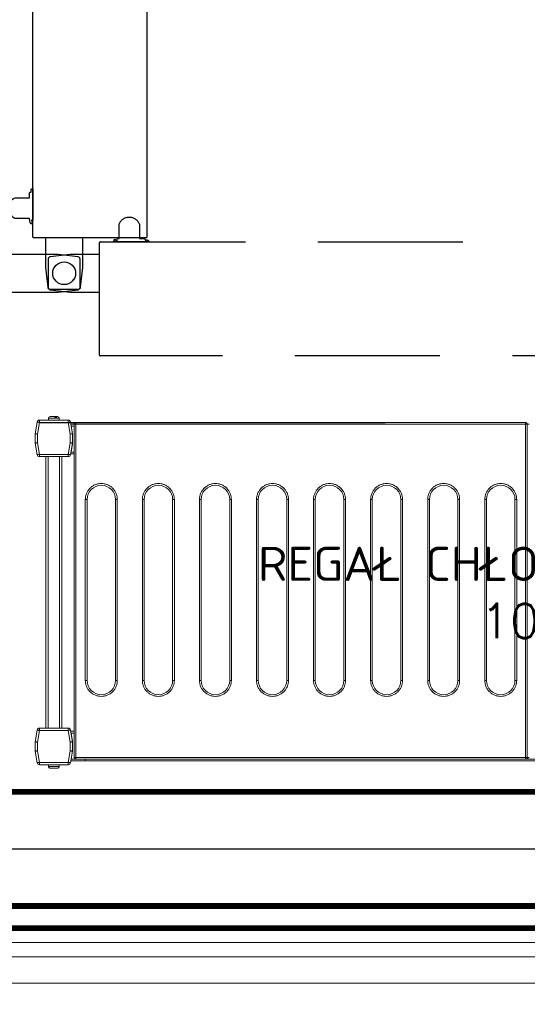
# Model space of a CAD drawing. Header units: metres. Extents: x 5541655 to 5588333, y 5589641 to 5627331.
# Tile 43 of 57: x 5585635 to 5585679, y 5626014 to 5626100. Entities that reach past the tile are written whole.
import ezdxf

# ---------------------------------------------------------------- set-up
doc = ezdxf.new("R2010")
doc.units = ezdxf.units.M
doc.header["$MEASUREMENT"] = 0
doc.linetypes.add('DASHED', pattern=[19.05, 12.7, -6.35])
doc.layers.get('0').update_dxf_attribs({"linetype": 'CONTINUOUS', "lineweight": 18})
for name, color, linetype in [('Budowlane - Sciany Wew', 7, 'CONTINUOUS'), ('Komory', 132, 'CONTINUOUS'), ('Ściany', 51, 'CONTINUOUS')]:
    doc.layers.add(name, color=color, linetype=linetype)
doc.layers.add('Regały', color=7, linetype='CONTINUOUS', true_color=0x00f000)
doc.styles.add('RomanS', font='romans.shx')
doc.linetypes.add('BATTING', pattern='A,0.0001,-0.1,[134,ltypeshp.shx,S=0.1,R=0,X=-0.1,Y=0],-0.2,[134,ltypeshp.shx,S=0.1,R=180,X=0.1,Y=0],-0.1', length=0.4001)
doc.linetypes.add('ZIGZAG', pattern='A,0.0001,-0.2,[131,ltypeshp.shx,S=0.2,R=0,X=-0.2,Y=0],-0.4,[131,ltypeshp.shx,S=0.2,R=180,X=0.2,Y=0],-0.2', length=0.8001)

# ---------------------------------------------------------------- blocks, each defined once
blk = doc.blocks.new('*U498')
at = {"const_width": 0.5}
blk.add_lwpolyline([(124.5, 290), (124.5, 300), (180, 300), (180, 0), (0, 0), (0, 300), (54.5, 300), (54.5, 290), (10, 290), (10, 10), (170, 10), (170, 290)], close=True, dxfattribs=at)
at = {"color": 253, "linetype": 'BATTING', "ltscale": 12, "true_color": 0xadadad}
blk.add_lwpolyline([(54.5, 295), (5, 295), (5, 5), (175, 5), (175, 295), (124.5, 295)], dxfattribs=at)
blk = doc.blocks.new('*U423')
at = {"lineweight": 15}
for p, q in [((1.726, 0), (1.819, 0)), ((0.182, -0.465), (0, -1.5)), ((0.182, -0.474), (0, -1.509)), ((0.379, -0.509), (0.2, -1.526)), ((2.904, -0.3), (0.379, -0.3)), ((0.379, -0.309), (0.379, -0.509)), ((2.904, -0.309), (0.379, -0.309)), ((2.904, -0.509), (0.379, -0.509)), ((1.167, -0.15), (1.167, -0.3)), ((2.117, -0.15), (1.167, -0.15)), ((1.876, -0.12), (1.765, -0.12)), ((2.117, -0.3), (2.117, -0.15)), ((2.904, -0.509), (2.904, -0.309)), ((3.083, -1.526), (2.904, -0.509)), ((3.283, -1.5), (3.101, -0.465)), ((3.283, -1.509), (3.101, -0.474)), ((3.433, -0.675), (3.138, -0.675)), ((3.433, -0.825), (3.164, -0.825)), ((3.433, -0.665), (3.433, -29.865)), ((3.583, -0.665), (3.433, -0.665)), ((42.983, -0.515), (3.583, -0.515)), ((3.583, -0.515), (3.583, -0.518)), ((3.583, -0.518), (3.583, -0.665)), ((42.983, -0.665), (3.583, -0.665)), ((3.583, -0.665), (3.583, -29.865)), ((42.983, -0.518), (42.983, -0.515)), ((42.983, -0.665), (42.983, -0.518)), ((43.133, -0.665), (42.983, -0.665)), ((42.983, -29.865), (42.983, -0.665)), ((43.133, -29.865), (43.133, -0.665)), ((43.283, -0.665), (43.133, -0.665)), ((0, -1.5), (0, -2.3)), ((0, -1.509), (0, -2.291)), ((0.2, -1.526), (0.2, -2.291)), ((3.083, -2.291), (3.083, -1.526)), ((3.283, -1.509), (3.283, -1.5)), ((3.283, -2.291), (3.283, -1.509)), ((0, -2.291), (0.2, -2.291)), ((0, -2.3), (0, -2.302)), ((0.003, -2.326), (0.182, -3.343)), ((0.2, -2.291), (0.379, -3.309)), ((2.904, -3.309), (3.083, -2.291)), ((3.083, -2.291), (3.283, -2.291)), ((3.101, -3.343), (3.28, -2.326)), ((3.283, -2.375), (3.151, -3.125)), ((3.283, -2.3), (3.283, -2.291)), ((3.283, -2.3), (3.283, -2.375)), ((3.283, -2.301), (3.283, -2.3)), ((0.379, -3.309), (2.904, -3.309)), ((0.379, -3.309), (0.379, -3.509)), ((2.904, -3.509), (2.904, -3.309)), ((3.433, -3.275), (3.125, -3.275)), ((3.433, -3.125), (3.151, -3.125)), ((0.379, -3.509), (2.904, -3.509)), ((0.942, -3.509), (0.942, -27.3)), ((1.142, -3.509), (1.142, -27.3)), ((2.142, -3.509), (2.142, -27.3)), ((2.342, -3.509), (2.342, -27.3)), ((0.182, -27.465), (0, -28.5)), ((0, -28.5), (0.182, -27.465)), ((0.379, -27.5), (0.2, -28.517)), ((0.379, -27.3), (0.379, -27.5)), ((2.904, -27.3), (0.379, -27.3)), ((2.904, -27.5), (0.379, -27.5)), ((2.904, -27.5), (2.904, -27.3)), ((3.083, -28.517), (2.904, -27.5)), ((3.283, -28.5), (3.101, -27.465)), ((3.433, -27.575), (3.125, -27.575)), ((3.151, -27.725), (3.283, -28.475)), ((3.433, -27.725), (3.151, -27.725)), ((0, -28.5), (0, -29.283)), ((0, -29.3), (0, -28.5)), ((0, -29.283), (0.2, -29.283)), ((0.182, -30.335), (0, -29.3)), ((0.003, -29.317), (0.182, -30.335)), ((0.2, -28.517), (0.2, -29.283)), ((0.2, -29.283), (0.379, -30.3)), ((2.904, -30.3), (3.083, -29.283)), ((3.083, -29.283), (3.083, -28.517)), ((3.083, -29.283), (3.283, -29.283)), ((3.101, -30.335), (3.28, -29.317)), ((3.283, -29.3), (3.28, -29.317)), ((3.283, -28.475), (3.283, -28.5)), ((3.283, -29.283), (3.283, -28.5)), ((3.283, -29.283), (3.283, -29.3)), ((4.383, -30.175), (3.129, -30.175)), ((4.383, -30.025), (3.155, -30.025)), ((3.433, -29.865), (3.583, -29.865)), ((3.583, -29.865), (42.983, -29.865)), ((3.583, -29.971), (3.583, -29.865)), ((3.583, -30.015), (3.583, -29.971)), ((3.583, -30.015), (42.983, -30.015)), ((4.383, -30.015), (4.383, -30.025)), ((101.583, -30.025), (4.383, -30.025)), ((4.383, -30.025), (4.383, -30.175)), ((101.583, -30.175), (4.383, -30.175)), ((42.983, -29.865), (42.983, -29.971)), ((42.983, -29.865), (43.133, -29.865)), ((42.983, -29.971), (42.983, -30.015)), ((43.133, -29.865), (43.283, -29.865)), ((0.379, -30.3), (2.904, -30.3)), ((0.379, -30.3), (0.379, -30.5)), ((0.379, -30.5), (2.904, -30.5)), ((1.167, -30.5), (1.167, -30.65)), ((1.167, -30.65), (2.117, -30.65)), ((1.17, -30.68), (1.173, -30.68)), ((2.11, -30.68), (2.114, -30.68)), ((2.117, -30.65), (2.117, -30.5)), ((2.904, -30.5), (2.904, -30.3))]:
    blk.add_line(p, q, dxfattribs=at)
blk.add_line((0.379, -0.509), (30.666, -0.509))
at = {"color": 253, "lineweight": 15, "true_color": 0xa6a6a6}
for p, q in [((4.403, -23.115), (4.403, -7.265)), ((4.403, -7.265), (4.553, -7.265)), ((4.553, -23.115), (4.553, -7.265)), ((7.053, -7.265), (7.053, -23.115)), ((7.053, -7.265), (7.203, -7.265)), ((7.203, -7.265), (7.203, -23.115)), ((9.403, -23.115), (9.403, -7.265)), ((9.403, -7.265), (9.553, -7.265)), ((9.553, -23.115), (9.553, -7.265)), ((12.053, -7.265), (12.053, -23.115)), ((12.053, -7.265), (12.203, -7.265)), ((12.203, -7.265), (12.203, -23.115)), ((14.403, -23.115), (14.403, -7.265)), ((14.403, -7.265), (14.553, -7.265)), ((14.553, -23.115), (14.553, -7.265)), ((17.053, -7.265), (17.053, -23.115)), ((17.053, -7.265), (17.203, -7.265)), ((17.203, -7.265), (17.203, -23.115)), ((19.403, -23.115), (19.403, -7.265)), ((19.403, -7.265), (19.553, -7.265)), ((19.553, -23.115), (19.553, -7.265)), ((22.053, -7.265), (22.053, -23.115)), ((22.053, -7.265), (22.203, -7.265)), ((22.203, -7.265), (22.203, -23.115)), ((24.403, -23.115), (24.403, -7.265)), ((24.403, -7.265), (24.553, -7.265)), ((24.553, -23.115), (24.553, -7.265)), ((27.053, -7.265), (27.053, -23.115)), ((27.053, -7.265), (27.203, -7.265)), ((27.203, -7.265), (27.203, -23.115)), ((29.403, -23.115), (29.403, -7.265)), ((29.403, -7.265), (29.553, -7.265)), ((29.553, -23.115), (29.553, -7.265)), ((32.053, -7.265), (32.053, -23.115)), ((32.053, -7.265), (32.203, -7.265)), ((32.203, -7.265), (32.203, -23.115)), ((34.403, -23.115), (34.403, -7.265)), ((34.403, -7.265), (34.553, -7.265)), ((34.553, -23.115), (34.553, -7.265)), ((37.053, -7.265), (37.053, -23.115)), ((37.053, -7.265), (37.203, -7.265)), ((37.203, -7.265), (37.203, -23.115)), ((39.403, -23.115), (39.403, -7.265)), ((39.403, -7.265), (39.553, -7.265)), ((39.553, -23.115), (39.553, -7.265)), ((42.053, -7.265), (42.053, -23.115)), ((42.053, -7.265), (42.203, -7.265)), ((42.203, -7.265), (42.203, -23.115)), ((4.403, -23.115), (4.553, -23.115)), ((7.203, -23.115), (7.053, -23.115)), ((9.403, -23.115), (9.553, -23.115)), ((12.203, -23.115), (12.053, -23.115)), ((14.403, -23.115), (14.553, -23.115)), ((17.203, -23.115), (17.053, -23.115)), ((19.403, -23.115), (19.553, -23.115)), ((22.203, -23.115), (22.053, -23.115)), ((24.403, -23.115), (24.553, -23.115)), ((27.203, -23.115), (27.053, -23.115)), ((29.403, -23.115), (29.553, -23.115)), ((32.203, -23.115), (32.053, -23.115)), ((34.403, -23.115), (34.553, -23.115)), ((37.203, -23.115), (37.053, -23.115)), ((39.403, -23.115), (39.553, -23.115)), ((42.203, -23.115), (42.053, -23.115))]:
    blk.add_line(p, q, dxfattribs=at)
at = {"lineweight": 15, "flags": 128}
for points in [[(0.379, -0.509), (0.341, -0.502), (0.304, -0.495), (0.27, -0.489), (0.24, -0.484), (0.216, -0.48), (0.197, -0.477), (0.186, -0.475), (0.182, -0.474)], [(3.101, -0.474), (3.097, -0.475), (3.086, -0.477), (3.068, -0.48), (3.043, -0.484), (3.013, -0.489), (2.979, -0.495), (2.942, -0.502), (2.904, -0.509)], [(0, -1.509), (0.003, -1.509), (0.012, -1.51), (0.027, -1.511), (0.047, -1.513), (0.071, -1.515), (0.1, -1.517), (0.132, -1.52), (0.165, -1.523), (0.2, -1.526)], [(3.083, -1.526), (3.122, -1.523), (3.16, -1.52), (3.194, -1.517), (3.225, -1.514), (3.249, -1.512), (3.268, -1.51), (3.279, -1.509), (3.283, -1.509)], [(0.2, -2.291), (0.162, -2.298), (0.125, -2.305), (0.091, -2.311), (0.061, -2.316), (0.036, -2.32), (0.018, -2.323), (0.007, -2.325), (0.003, -2.326)], [(3.28, -2.326), (3.276, -2.325), (3.265, -2.323), (3.247, -2.32), (3.222, -2.316), (3.193, -2.311), (3.159, -2.305), (3.122, -2.298), (3.083, -2.291)], [(0.182, -3.343), (0.186, -3.343), (0.197, -3.341), (0.216, -3.338), (0.24, -3.333), (0.27, -3.328), (0.304, -3.322), (0.341, -3.316), (0.379, -3.309)], [(2.904, -3.309), (2.942, -3.316), (2.979, -3.322), (3.013, -3.328), (3.043, -3.333), (3.068, -3.338), (3.086, -3.341), (3.097, -3.343), (3.101, -3.343)], [(3.151, -3.125), (3.146, -3.151), (3.142, -3.176), (3.138, -3.2), (3.134, -3.221), (3.131, -3.24), (3.128, -3.255), (3.126, -3.266), (3.125, -3.273), (3.125, -3.275)], [(0.379, -27.5), (0.341, -27.493), (0.304, -27.487), (0.27, -27.481), (0.24, -27.475), (0.216, -27.471), (0.197, -27.468), (0.186, -27.466), (0.182, -27.465)], [(3.101, -27.465), (3.097, -27.466), (3.086, -27.468), (3.068, -27.471), (3.043, -27.475), (3.013, -27.481), (2.979, -27.487), (2.942, -27.493), (2.904, -27.5)], [(3.125, -27.575), (3.125, -27.578), (3.127, -27.586), (3.129, -27.6), (3.132, -27.619), (3.136, -27.642), (3.141, -27.668), (3.146, -27.696), (3.151, -27.725)], [(0, -28.5), (0.004, -28.5), (0.015, -28.501), (0.034, -28.503), (0.059, -28.505), (0.089, -28.508), (0.123, -28.511), (0.161, -28.514), (0.2, -28.517)], [(0.2, -29.283), (0.162, -29.289), (0.125, -29.296), (0.091, -29.302), (0.061, -29.307), (0.036, -29.311), (0.018, -29.315), (0.007, -29.317), (0.003, -29.317)], [(3.083, -28.517), (3.118, -28.514), (3.152, -28.512), (3.183, -28.509), (3.212, -28.506), (3.236, -28.504), (3.256, -28.502), (3.271, -28.501), (3.28, -28.5), (3.283, -28.5)], [(3.28, -29.317), (3.276, -29.317), (3.265, -29.315), (3.247, -29.311), (3.222, -29.307), (3.193, -29.302), (3.159, -29.296), (3.122, -29.289), (3.083, -29.283)], [(0.182, -30.335), (0.186, -30.334), (0.197, -30.332), (0.216, -30.329), (0.24, -30.325), (0.27, -30.319), (0.304, -30.313), (0.341, -30.307), (0.379, -30.3)], [(2.904, -30.3), (2.942, -30.307), (2.979, -30.313), (3.013, -30.319), (3.043, -30.325), (3.068, -30.329), (3.086, -30.332), (3.097, -30.334), (3.101, -30.335)]]:
    blk.add_lwpolyline(points, dxfattribs=at)
at = {"lineweight": 15}
for centre, radius, start, end in [((0.379, -0.5), 0.2, 90, 170), ((0.379, -0.509), 0.2, 90, 170), ((1.317, -0.15), 0.15, 90, 180), ((1.967, -0.15), 0.15, 0, 90), ((2.904, -0.5), 0.2, 10, 90), ((2.904, -0.509), 0.2, 10, 90), ((0.2, -2.291), 0.2, 180, 190), ((3.083, -2.291), 0.2, 350, 0), ((0.379, -3.309), 0.2, 190, 270), ((2.904, -3.309), 0.2, 270, 350), ((0.379, -27.5), 0.2, 90, 170), ((0.379, -27.5), 0.2, 90, 170), ((2.904, -27.5), 0.2, 10, 90), ((0.2, -29.283), 0.2, 180, 190), ((3.083, -29.283), 0.2, 350, 0), ((3.583, -29.865), 0.15, 180, 270), ((42.983, -29.865), 0.15, 270, 360), ((43.283, -29.865), 0.15, 180, 270), ((0.379, -30.3), 0.2, 190, 270), ((0.379, -30.3), 0.2, 190, 270), ((1.317, -30.65), 0.15, 180, 191.53696), ((1.967, -30.65), 0.15, 348.46304, 360), ((2.904, -30.3), 0.2, 270, 350)]:
    blk.add_arc(centre, radius, start, end, dxfattribs=at)
at = {"color": 253, "lineweight": 15, "true_color": 0xa6a6a6}
for centre, start, end in [((5.803, -7.265), 0, 180), ((10.803, -7.265), 0, 180), ((15.803, -7.265), 0, 180), ((20.803, -7.265), 0, 180), ((25.803, -7.265), 0, 180), ((30.803, -7.265), 0, 180), ((35.803, -7.265), 0, 180), ((40.803, -7.265), 0, 180), ((5.803, -23.115), 180, 0), ((10.803, -23.115), 180, 0), ((15.803, -23.115), 180, 0), ((20.803, -23.115), 180, 0), ((25.803, -23.115), 180, 0), ((30.803, -23.115), 180, 0), ((35.803, -23.115), 180, 0), ((40.803, -23.115), 180, 0)]:
    blk.add_arc(centre, 1.25, start, end, dxfattribs=at)
at = {"lineweight": 15}
for points, knots in [([(1.708, 0), (1.672, 0), (1.597, 0), (1.486, 0), (1.395, 0), (1.338, 0), (1.312, 0), (1.318, 0), (1.319, 0)], [0, 0, 0, 0, 0.188945, 0.389816, 0.590684, 0.779625, 0.968579, 1, 1, 1, 1]), ([(1.765, -0.12), (1.763, -0.104), (1.759, -0.072), (1.746, -0.033), (1.729, -0.006), (1.715, -0.002), (1.708, 0)], [0, 0, 0, 0, 0.243636, 0.487267, 0.73198, 1, 1, 1, 1]), ([(1.921, 0), (1.915, 0), (1.893, 0), (1.849, 0), (1.819, 0)], [0, 0, 0, 0, 0.31192, 1, 1, 1, 1]), ([(1.819, 0), (1.826, -0.002), (1.839, -0.005), (1.856, -0.031), (1.87, -0.07), (1.874, -0.103), (1.876, -0.12)], [0, 0, 0, 0, 0.250222, 0.500532, 0.748158, 1, 1, 1, 1]), ([(3.583, -0.518), (3.573, -0.519), (3.553, -0.521), (3.523, -0.53), (3.497, -0.545), (3.467, -0.57), (3.439, -0.61), (3.435, -0.648), (3.433, -0.667)], [0, 0, 0, 0, 0.130769, 0.260026, 0.387968, 0.514575, 0.761736, 1, 1, 1, 1]), ([(43.133, -0.667), (43.131, -0.648), (43.128, -0.61), (43.1, -0.57), (43.07, -0.545), (43.043, -0.53), (43.014, -0.521), (42.993, -0.519), (42.983, -0.518)], [0, 0, 0, 0, 0.238262, 0.485424, 0.612031, 0.739977, 0.869231, 1, 1, 1, 1]), ([(1.173, -30.68), (1.178, -30.696), (1.188, -30.728), (1.223, -30.767), (1.268, -30.794), (1.304, -30.798), (1.322, -30.8)], [0, 0, 0, 0, 0.243643, 0.487245, 0.731956, 1, 1, 1, 1]), ([(1.322, -30.8), (1.332, -30.8), (1.353, -30.8), (1.43, -30.8), (1.53, -30.8), (1.642, -30.8), (1.753, -30.8), (1.853, -30.8), (1.93, -30.8), (1.951, -30.8), (1.961, -30.8)], [0, 0, 0, 0, 0.121175, 0.250001, 0.378823, 0.5, 0.621177, 0.749999, 0.878825, 1, 1, 1, 1]), ([(1.961, -30.8), (1.978, -30.798), (2.013, -30.795), (2.058, -30.769), (2.094, -30.73), (2.105, -30.697), (2.11, -30.68)], [0, 0, 0, 0, 0.250219, 0.500551, 0.74815, 1, 1, 1, 1])]:
    blk.add_open_spline(points, degree=3, knots=knots, dxfattribs=at)
at = {"color": 253, "lineweight": 15, "true_color": 0xa6a6a6}
for points, knots in [([(4.403, -7.265), (4.408, -7.18), (4.417, -7.004), (4.495, -6.743), (4.624, -6.492), (4.806, -6.268), (5.03, -6.086), (5.281, -5.956), (5.542, -5.881), (5.803, -5.857), (6.064, -5.881), (6.325, -5.956), (6.576, -6.086), (6.8, -6.268), (6.982, -6.492), (7.111, -6.743), (7.189, -7.004), (7.199, -7.18), (7.203, -7.265)], [0, 0, 0, 0, 0.058258, 0.120006, 0.18432, 0.25, 0.31568, 0.379994, 0.441742, 0.5, 0.558258, 0.620006, 0.68432, 0.75, 0.81568, 0.879994, 0.941742, 1, 1, 1, 1]), ([(9.403, -7.265), (9.408, -7.18), (9.417, -7.004), (9.495, -6.743), (9.624, -6.492), (9.806, -6.268), (10.03, -6.086), (10.281, -5.956), (10.542, -5.881), (10.803, -5.857), (11.064, -5.881), (11.325, -5.956), (11.576, -6.086), (11.8, -6.268), (11.982, -6.492), (12.111, -6.743), (12.189, -7.004), (12.199, -7.18), (12.203, -7.265)], [0, 0, 0, 0, 0.058258, 0.120006, 0.18432, 0.25, 0.31568, 0.379994, 0.441742, 0.5, 0.558258, 0.620006, 0.68432, 0.75, 0.81568, 0.879994, 0.941742, 1, 1, 1, 1]), ([(14.403, -7.265), (14.408, -7.18), (14.417, -7.004), (14.495, -6.743), (14.624, -6.492), (14.806, -6.268), (15.03, -6.086), (15.281, -5.956), (15.542, -5.881), (15.803, -5.857), (16.064, -5.881), (16.325, -5.956), (16.576, -6.086), (16.8, -6.268), (16.982, -6.492), (17.111, -6.743), (17.189, -7.004), (17.199, -7.18), (17.203, -7.265)], [0, 0, 0, 0, 0.058258, 0.120006, 0.18432, 0.25, 0.31568, 0.379994, 0.441742, 0.5, 0.558258, 0.620006, 0.68432, 0.75, 0.81568, 0.879994, 0.941742, 1, 1, 1, 1]), ([(19.403, -7.265), (19.408, -7.18), (19.417, -7.004), (19.495, -6.743), (19.624, -6.492), (19.806, -6.268), (20.03, -6.086), (20.281, -5.956), (20.542, -5.881), (20.803, -5.857), (21.064, -5.881), (21.325, -5.956), (21.576, -6.086), (21.8, -6.268), (21.982, -6.492), (22.111, -6.743), (22.189, -7.004), (22.199, -7.18), (22.203, -7.265)], [0, 0, 0, 0, 0.058258, 0.120006, 0.18432, 0.25, 0.31568, 0.379994, 0.441742, 0.5, 0.558258, 0.620006, 0.68432, 0.75, 0.81568, 0.879994, 0.941742, 1, 1, 1, 1]), ([(24.403, -7.265), (24.408, -7.18), (24.417, -7.004), (24.495, -6.743), (24.624, -6.492), (24.806, -6.268), (25.03, -6.086), (25.281, -5.956), (25.542, -5.881), (25.803, -5.857), (26.064, -5.881), (26.325, -5.956), (26.576, -6.086), (26.8, -6.268), (26.982, -6.492), (27.111, -6.743), (27.189, -7.004), (27.199, -7.18), (27.203, -7.265)], [0, 0, 0, 0, 0.058258, 0.120006, 0.18432, 0.25, 0.31568, 0.379994, 0.441742, 0.5, 0.558258, 0.620006, 0.68432, 0.75, 0.81568, 0.879994, 0.941742, 1, 1, 1, 1]), ([(29.403, -7.265), (29.408, -7.18), (29.417, -7.004), (29.495, -6.743), (29.624, -6.492), (29.806, -6.268), (30.03, -6.086), (30.281, -5.956), (30.542, -5.881), (30.803, -5.857), (31.064, -5.881), (31.325, -5.956), (31.576, -6.086), (31.8, -6.268), (31.982, -6.492), (32.111, -6.743), (32.189, -7.004), (32.199, -7.18), (32.203, -7.265)], [0, 0, 0, 0, 0.058258, 0.120006, 0.18432, 0.25, 0.31568, 0.379994, 0.441742, 0.5, 0.558258, 0.620006, 0.68432, 0.75, 0.81568, 0.879994, 0.941742, 1, 1, 1, 1]), ([(34.403, -7.265), (34.408, -7.18), (34.417, -7.004), (34.495, -6.743), (34.624, -6.492), (34.806, -6.268), (35.03, -6.086), (35.281, -5.956), (35.542, -5.881), (35.803, -5.857), (36.064, -5.881), (36.325, -5.956), (36.576, -6.086), (36.8, -6.268), (36.982, -6.492), (37.111, -6.743), (37.189, -7.004), (37.199, -7.18), (37.203, -7.265)], [0, 0, 0, 0, 0.058258, 0.120006, 0.18432, 0.25, 0.31568, 0.379994, 0.441742, 0.5, 0.558258, 0.620006, 0.68432, 0.75, 0.81568, 0.879994, 0.941742, 1, 1, 1, 1]), ([(39.403, -7.265), (39.408, -7.18), (39.417, -7.004), (39.495, -6.743), (39.624, -6.492), (39.806, -6.268), (40.03, -6.086), (40.281, -5.956), (40.542, -5.881), (40.803, -5.857), (41.064, -5.881), (41.325, -5.956), (41.576, -6.086), (41.8, -6.268), (41.982, -6.492), (42.111, -6.743), (42.189, -7.004), (42.199, -7.18), (42.203, -7.265)], [0, 0, 0, 0, 0.058258, 0.120006, 0.18432, 0.25, 0.31568, 0.379994, 0.441742, 0.5, 0.558258, 0.620005, 0.68432, 0.75, 0.81568, 0.879994, 0.941742, 1, 1, 1, 1]), ([(7.203, -23.115), (7.199, -23.2), (7.189, -23.376), (7.111, -23.637), (6.982, -23.888), (6.8, -24.112), (6.576, -24.294), (6.325, -24.424), (6.064, -24.499), (5.803, -24.523), (5.542, -24.499), (5.281, -24.424), (5.03, -24.294), (4.806, -24.112), (4.624, -23.888), (4.495, -23.637), (4.417, -23.376), (4.408, -23.2), (4.403, -23.115)], [0, 0, 0, 0, 0.058258, 0.120006, 0.18432, 0.25, 0.31568, 0.379994, 0.441742, 0.5, 0.558258, 0.620006, 0.68432, 0.75, 0.81568, 0.879994, 0.941742, 1, 1, 1, 1]), ([(12.203, -23.115), (12.199, -23.2), (12.189, -23.376), (12.111, -23.637), (11.982, -23.888), (11.8, -24.112), (11.576, -24.294), (11.325, -24.424), (11.064, -24.499), (10.803, -24.523), (10.542, -24.499), (10.281, -24.424), (10.03, -24.294), (9.806, -24.112), (9.624, -23.888), (9.495, -23.637), (9.417, -23.376), (9.408, -23.2), (9.403, -23.115)], [0, 0, 0, 0, 0.058258, 0.120006, 0.18432, 0.25, 0.31568, 0.379994, 0.441742, 0.5, 0.558258, 0.620006, 0.68432, 0.75, 0.81568, 0.879994, 0.941742, 1, 1, 1, 1]), ([(17.203, -23.115), (17.199, -23.2), (17.189, -23.376), (17.111, -23.637), (16.982, -23.888), (16.8, -24.112), (16.576, -24.294), (16.325, -24.424), (16.064, -24.499), (15.803, -24.523), (15.542, -24.499), (15.281, -24.424), (15.03, -24.294), (14.806, -24.112), (14.624, -23.888), (14.495, -23.637), (14.417, -23.376), (14.408, -23.2), (14.403, -23.115)], [0, 0, 0, 0, 0.058258, 0.120006, 0.18432, 0.25, 0.31568, 0.379994, 0.441742, 0.5, 0.558258, 0.620006, 0.68432, 0.75, 0.81568, 0.879994, 0.941742, 1, 1, 1, 1]), ([(22.203, -23.115), (22.199, -23.2), (22.189, -23.376), (22.111, -23.637), (21.982, -23.888), (21.8, -24.112), (21.576, -24.294), (21.325, -24.424), (21.064, -24.499), (20.803, -24.523), (20.542, -24.499), (20.281, -24.424), (20.03, -24.294), (19.806, -24.112), (19.624, -23.888), (19.495, -23.637), (19.417, -23.376), (19.408, -23.2), (19.403, -23.115)], [0, 0, 0, 0, 0.058258, 0.120006, 0.18432, 0.25, 0.31568, 0.379994, 0.441742, 0.5, 0.558258, 0.620006, 0.684321, 0.75, 0.81568, 0.879994, 0.941742, 1, 1, 1, 1]), ([(27.203, -23.115), (27.199, -23.2), (27.189, -23.376), (27.111, -23.637), (26.982, -23.888), (26.8, -24.112), (26.576, -24.294), (26.325, -24.424), (26.064, -24.499), (25.803, -24.523), (25.542, -24.499), (25.281, -24.424), (25.03, -24.294), (24.806, -24.112), (24.624, -23.888), (24.495, -23.637), (24.417, -23.376), (24.408, -23.2), (24.403, -23.115)], [0, 0, 0, 0, 0.058258, 0.120005, 0.18432, 0.25, 0.31568, 0.379994, 0.441742, 0.5, 0.558258, 0.620006, 0.684321, 0.75, 0.81568, 0.879994, 0.941742, 1, 1, 1, 1]), ([(32.203, -23.115), (32.199, -23.2), (32.189, -23.376), (32.111, -23.637), (31.982, -23.888), (31.8, -24.112), (31.576, -24.294), (31.325, -24.424), (31.064, -24.499), (30.803, -24.523), (30.542, -24.499), (30.281, -24.424), (30.03, -24.294), (29.806, -24.112), (29.624, -23.888), (29.495, -23.637), (29.417, -23.376), (29.408, -23.2), (29.403, -23.115)], [0, 0, 0, 0, 0.058258, 0.1200055, 0.1843203, 0.2500001, 0.3156796, 0.3799944, 0.441742, 0.5000001, 0.5582579, 0.6200055, 0.6843203, 0.7499998, 0.8156796, 0.8799944, 0.941742, 1, 1, 1, 1]), ([(37.203, -23.115), (37.199, -23.2), (37.189, -23.376), (37.111, -23.637), (36.982, -23.888), (36.8, -24.112), (36.576, -24.294), (36.325, -24.424), (36.064, -24.499), (35.803, -24.523), (35.542, -24.499), (35.281, -24.424), (35.03, -24.294), (34.806, -24.112), (34.624, -23.888), (34.495, -23.637), (34.417, -23.376), (34.408, -23.2), (34.403, -23.115)], [0, 0, 0, 0, 0.058258, 0.1200055, 0.1843201, 0.2499999, 0.3156797, 0.3799945, 0.4417421, 0.4999999, 0.558258, 0.6200056, 0.6843204, 0.7499999, 0.8156796, 0.8799944, 0.941742, 1, 1, 1, 1]), ([(42.203, -23.115), (42.199, -23.2), (42.189, -23.376), (42.111, -23.637), (41.982, -23.888), (41.8, -24.112), (41.576, -24.294), (41.325, -24.424), (41.064, -24.499), (40.803, -24.523), (40.542, -24.499), (40.281, -24.424), (40.03, -24.294), (39.806, -24.112), (39.624, -23.888), (39.495, -23.637), (39.417, -23.376), (39.408, -23.2), (39.403, -23.115)], [0, 0, 0, 0, 0.058258, 0.120005, 0.18432, 0.25, 0.315679, 0.379995, 0.441742, 0.5, 0.558258, 0.620006, 0.68432, 0.75, 0.81568, 0.879994, 0.941742, 1, 1, 1, 1])]:
    blk.add_open_spline(points, degree=3, knots=knots, dxfattribs=at)
at = {"color": 7, "insert": (53, -15.4), "char_height": 3, "width": 106, "attachment_point": 5, "style": 'RomanS'}
blk.add_mtext('REGAŁ CHŁODNICZY MAGAZYNOWY\\P1060x308mm', dxfattribs=at)
blk = doc.blocks.new('*U322')
at = {"color": 254, "linetype": 'DASHED', "true_color": 0xcfcfcf}
for points in [[(64.429, 13, -0.414214), (64.349, 13.08), (64.349, 80.92, -0.414214), (64.429, 81), (74.274, 81, -0.414814), (74.349, 80.926), (74.349, 13.086, -0.414814), (74.274, 13), (64.429, 13)], [(64.149, 17.01), (64.199, 17.01), (64.199, 17.11, -0.175422), (64.268, 17.303, -0.244753), (64.286, 17.31), (64.324, 17.31, -0.414214), (64.349, 17.285), (64.349, 14.535, -0.414214), (64.324, 14.51), (64.286, 14.51, -0.200685), (64.268, 14.517), (64.233, 14.569), (64.302, 14.254), (64.254, 14.243, -0.414214), (64.134, 14.319), (64.049, 14.71), (62.77, 14.71, -0.649069), (62.799, 16.51), (64.049, 16.51), (64.049, 16.91, -0.414214), (64.149, 17.01)]]:
    blk.add_lwpolyline(points, format="xyb", dxfattribs=at)
for points in [[(64, 7.229, -0.414214), (63.92, 7.149), (-3.92, 7.149, -0.414214), (-4, 7.229), (-4, 17.074, -0.414814), (-3.926, 17.149), (63.914, 17.149, -0.414814), (64, 17.074), (64, 7.229)], [(59.99, 6.949), (59.99, 6.999), (59.89, 6.999, -0.175422), (59.697, 7.068, -0.244753), (59.69, 7.086), (59.69, 7.124, -0.414214), (59.715, 7.149), (62.465, 7.149, -0.414214), (62.49, 7.124), (62.49, 7.086, -0.200685), (62.483, 7.068), (62.431, 7.033), (62.746, 7.102), (62.757, 7.054, -0.414214), (62.681, 6.934), (62.29, 6.849), (62.29, 5.57, -0.649069), (60.49, 5.599), (60.49, 6.849), (60.09, 6.849, -0.414214), (59.99, 6.949)]]:
    blk.add_lwpolyline(points, format="xyb")
blk.add_lwpolyline([(65.45, 13), (65.45, 10.417), (65.659, 8.676, 0.379651), (65.857, 8.5), (68.343, 8.5, 0.379651), (68.541, 8.676), (68.75, 10.417), (68.75, 13)], format="xyb", close=True, dxfattribs=at)
for points in [[(64, 8.25), (66.583, 8.25), (68.324, 8.459, 0.379651), (68.5, 8.657), (68.5, 11.143, 0.379651), (68.324, 11.341), (66.583, 11.55), (64, 11.55)], [(68.75, 5), (68.75, 9.383), (68.541, 11.124, 0.379651), (68.343, 11.3), (65.857, 11.3, 0.379651), (65.659, 11.124), (65.45, 9.383), (65.45, 5)]]:
    blk.add_lwpolyline(points, format="xyb", close=True)
blk.add_circle((67.1, 9.9), 1)
blk.add_arc((67.1, 9.9), 71.123, 88.54918, 181.39771, dxfattribs=at)

msp = doc.modelspace()

# ---------------------------------------------------------------- linework, layer by layer
at = {"linetype": 'ZIGZAG', "ltscale": 15}
msp.add_line((5585479.437, 5626015.441), (5585759.82, 5626015.441), dxfattribs=at)
at = {"layer": 'Budowlane - Sciany Wew', "color": 251, "linetype": 'Continuous', "lineweight": 20}
for points in [[(5585761.07, 5626011.503), (5585761.07, 5626019.003), (5585450.624, 5626019.003)], [(5585759.82, 5626012.753), (5585759.82, 5626017.752), (5585449.374, 5626017.752)]]:
    msp.add_lwpolyline(points, dxfattribs=at)
at = {"layer": 'Ściany', "color": 0, "const_width": 0.5}
msp.add_lwpolyline([(5585762.32, 5626010.253), (5585762.32, 5626020.253), (5585451.874, 5626020.253), (5585451.874, 5626205.702), (5585757.974, 5626205.702), (5585757.974, 5626282.702), (5585747.974, 5626282.702), (5585747.974, 5626215.757), (5585625.35, 5626215.755), (5585625.35, 5626392.702), (5585747.974, 5626392.704), (5585747.974, 5626382.702), (5585757.974, 5626382.702), (5585757.974, 5626405.275), (5585574.672, 5626405.277), (5585574.672, 5626392.727), (5585615.35, 5626392.702), (5585615.35, 5626215.753), (5585431.37, 5626215.702)], dxfattribs=at)

# ---------------------------------------------------------------- block references
at = {"layer": 'Komory', "rotation": 270}
for name, p in [('*U498', (5585453.772, 5626202.201)), ('*U322', (5585628.772, 5626144.747))]:
    msp.add_blockref(name, p, dxfattribs=at)
at = {"layer": 'Regały', "linetype": 'Continuous', "lineweight": 25}
msp.add_blockref('*U423', (5585636.124, 5626065.085), dxfattribs=at)

doc.saveas('drawing.dxf')
